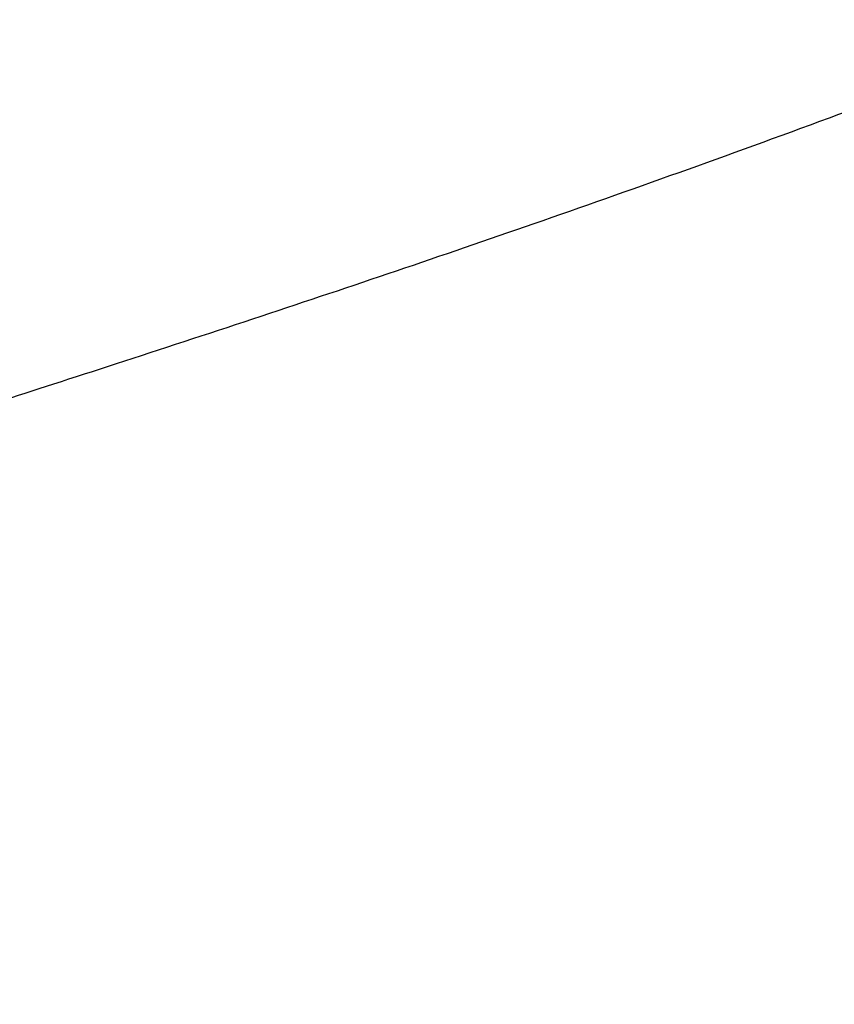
# Model space of a CAD drawing. Header units: millimetres. Extents: x 5690 to 5813, y -54 to 68.
# Tile 21 of 256: x 5720.134 to 5720.789, y -25.293 to -24.501. Entities that reach past the tile are written whole.
import ezdxf

# ---------------------------------------------------------------- set-up
doc = ezdxf.new("R2010")
doc.units = ezdxf.units.MM
doc.layers.add('Sula', color=18, linetype='Continuous', true_color=0x000000)

msp = doc.modelspace()

# ---------------------------------------------------------------- linework, layer by layer
at = {"layer": 'Sula'}
msp.add_open_spline([(5720.14697, 7.15663, 292.69033), (5720.14674, 4.36109, 292.69027), (5720.41114, 1.5652, 292.76019), (5721.45873, -3.92084, 293.03744), (5722.24211, -6.61108, 293.24483), (5724.29901, -11.7836, 293.78925), (5725.57267, -14.26614, 294.12631), (5728.56298, -18.92862, 294.91719), (5730.27982, -21.1088, 295.37104), (5734.0922, -25.08246, 296.37799), (5736.18753, -26.87584, 296.93101), (5740.67846, -30.00687, 298.11516), (5743.0736, -31.34417, 298.74614), (5748.07303, -33.51018, 300.06189), (5750.67633, -34.33851, 300.74638), (5755.99255, -35.45351, 302.14282), (5758.70479, -35.73993, 302.8546), (5764.13333, -35.75858, 304.27791), (5766.84953, -35.49079, 304.98942), (5772.18083, -34.41045, 306.38479), (5774.79581, -33.59789, 307.06862), (5779.82286, -31.45899, 308.38216), (5782.23514, -30.13256, 309.01194), (5786.76327, -27.01678, 310.19321), (5788.87935, -25.22728, 310.74477), (5792.73284, -21.25442, 311.74843), (5794.47016, -19.0713, 312.20051), (5797.49942, -14.39478, 312.98819), (5798.79104, -11.90187, 313.3237), (5800.87856, -6.70194, 313.86555), (5801.67413, -3.99595, 314.0718), (5802.73863, 1.526, 314.34757), (5803.00753, 4.34111, 314.41709), (5803.00731, 7.15664, 314.41703)], degree=3, knots=[0, 0, 0, 0, 6.522924, 6.522924, 13.045849, 13.045849, 19.568773, 19.568773, 26.091697, 26.091697, 32.614621, 32.614621, 39.137546, 39.137546, 45.66047, 45.66047, 52.183394, 52.183394, 58.706318, 58.706318, 65.229243, 65.229243, 71.752167, 71.752167, 78.275091, 78.275091, 84.798015, 84.798015, 91.32094, 91.32094, 97.843864, 97.843864, 104.366796, 104.366796, 104.366796, 104.366796], dxfattribs=at)
msp.add_rational_spline([(5720.40976, 7.15675, 155.70071), (5720.40959, 2.55289, 155.70074), (5722.17213, -7.07668, 155.93421), (5729.06586, -17.63127, 156.85311), (5736.99149, -24.04741, 157.91978), (5745.72619, -28.53382, 159.10288), (5752.70336, -29.77912, 160.05642), (5757.23456, -29.75672, 160.6779), (5761.76603, -29.73401, 161.29934), (5768.71563, -28.41975, 162.25543), (5777.37113, -23.88064, 163.44542), (5785.20179, -17.44854, 164.51999), (5791.9885, -6.94887, 165.44706), (5793.72062, 2.59397, 165.68267), (5793.72056, 7.15664, 165.6827)], [1.00000135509, 0.951185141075, 0.877961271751, 0.847451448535, 0.859655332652, 0.896266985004, 0.951184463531, 1, 0.951184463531, 0.896266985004, 0.859655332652, 0.847451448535, 0.877961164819, 0.951184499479, 1.00000007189], degree=3, knots=[146.548371, 146.548371, 146.548371, 146.548371, 164.867108, 183.185676, 192.34496, 201.504244, 219.822811, 219.822811, 219.822811, 238.141379, 247.300663, 256.459946, 274.778514, 293.097091, 293.097091, 293.097091, 293.097091], dxfattribs=at)
msp.add_open_spline([(5724.19664, -22.24743, 152.36473), (5723.1569, -23.3878, 151.72031), (5722.04766, -24.58337, 151.28571), (5719.57238, -24.85162, 149.58985), (5719.41801, -25.00597, 147.9318), (5719.26366, -25.16032, 146.27375)], degree=5, dxfattribs=at)

doc.saveas('drawing.dxf')
